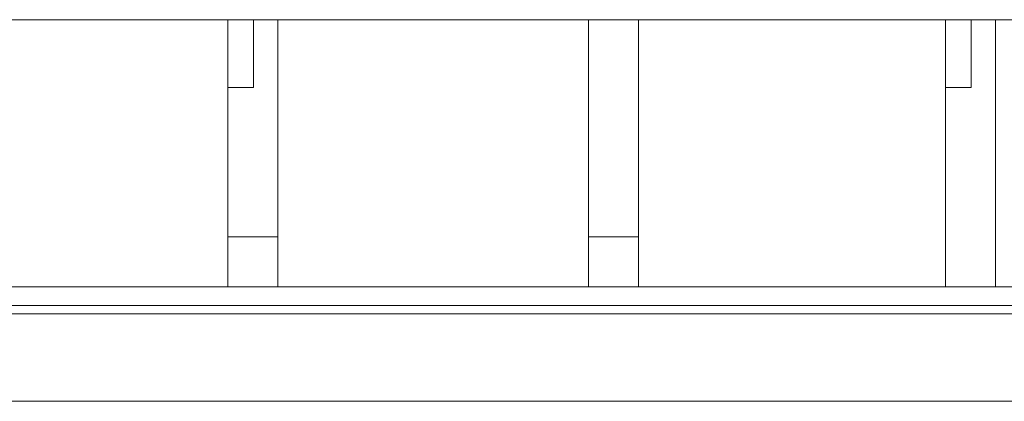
# Model space of a CAD drawing. Header units: millimetres. Extents: x -573548 to 674770, y -246895 to -89040.
# Tile 28 of 199: x 83579 to 86529, y -233824 to -232682. Entities that reach past the tile are written whole.
import ezdxf

# ---------------------------------------------------------------- set-up
doc = ezdxf.new("R2010")
doc.units = ezdxf.units.MM
for name, color, linetype, lineweight in [('A_warstwy_Nr_pióra__8', 8, 'Continuous', 9), ('A_widok_Nr_pióra__1', 8, 'Continuous', 9), ('A_więźba_Nr_pióra__2', 8, 'Continuous', 9), ('A_więźba_Nr_pióra__41', 8, 'Continuous', 9), ('krokwie_Nr_pióra__1', 8, 'Continuous', 9)]:
    doc.layers.add(name, color=color, linetype=linetype, lineweight=lineweight)

# ---------------------------------------------------------------- blocks, each defined once
blk = doc.blocks.new('A$C685D2BB2')
at = {"layer": 'A_warstwy_Nr_pióra__8'}
blk.add_line((10074.4, 13357.3), (3385.3, 13357.3), dxfattribs=at)
at = {"layer": 'A_widok_Nr_pióra__1'}
blk.add_line((9874.4, 13070.1), (3016.4, 13070.1), dxfattribs=at)
at = {"layer": 'A_więźba_Nr_pióra__2'}
for p, q in [((4085, 14212.3), (13298.1, 14212.3)), ((10074.4, 13412.3), (3381.6, 13412.3)), ((10024.4, 13332.3), (3328, 13332.3))]:
    blk.add_line(p, q, dxfattribs=at)
at = {"layer": 'A_więźba_Nr_pióra__41'}
for points in [[(6042.1, 14212.3), (6119.2, 14212.3), (6119.2, 14008.9), (6042.1, 14008.9)], [(8192.1, 14212.3), (8269.2, 14212.3), (8269.2, 14008.9), (8192.1, 14008.9)], [(6042.1, 13562.3), (6192.1, 13562.3), (6192.1, 13412.3), (6042.1, 13412.3)], [(7122.1, 13562.3), (7272.1, 13562.3), (7272.1, 13412.3), (7122.1, 13412.3)]]:
    blk.add_lwpolyline(points, close=True, dxfattribs=at)
at = {"layer": 'krokwie_Nr_pióra__1'}
for p, q in [((6042.1, 13412.3), (6042.1, 14212.3)), ((6192.1, 13412.3), (6192.1, 14212.3)), ((7122.1, 13412.3), (7122.1, 14212.3)), ((7272.1, 13412.3), (7272.1, 14212.3)), ((8192.1, 13412.3), (8192.1, 14212.3)), ((8342.1, 13412.3), (8342.1, 14212.3))]:
    blk.add_line(p, q, dxfattribs=at)

msp = doc.modelspace()

# ---------------------------------------------------------------- block references
at = {"color": 150}
msp.add_blockref('A$C685D2BB2', (78160.5, -246894.6), dxfattribs=at)

doc.saveas('drawing.dxf')
